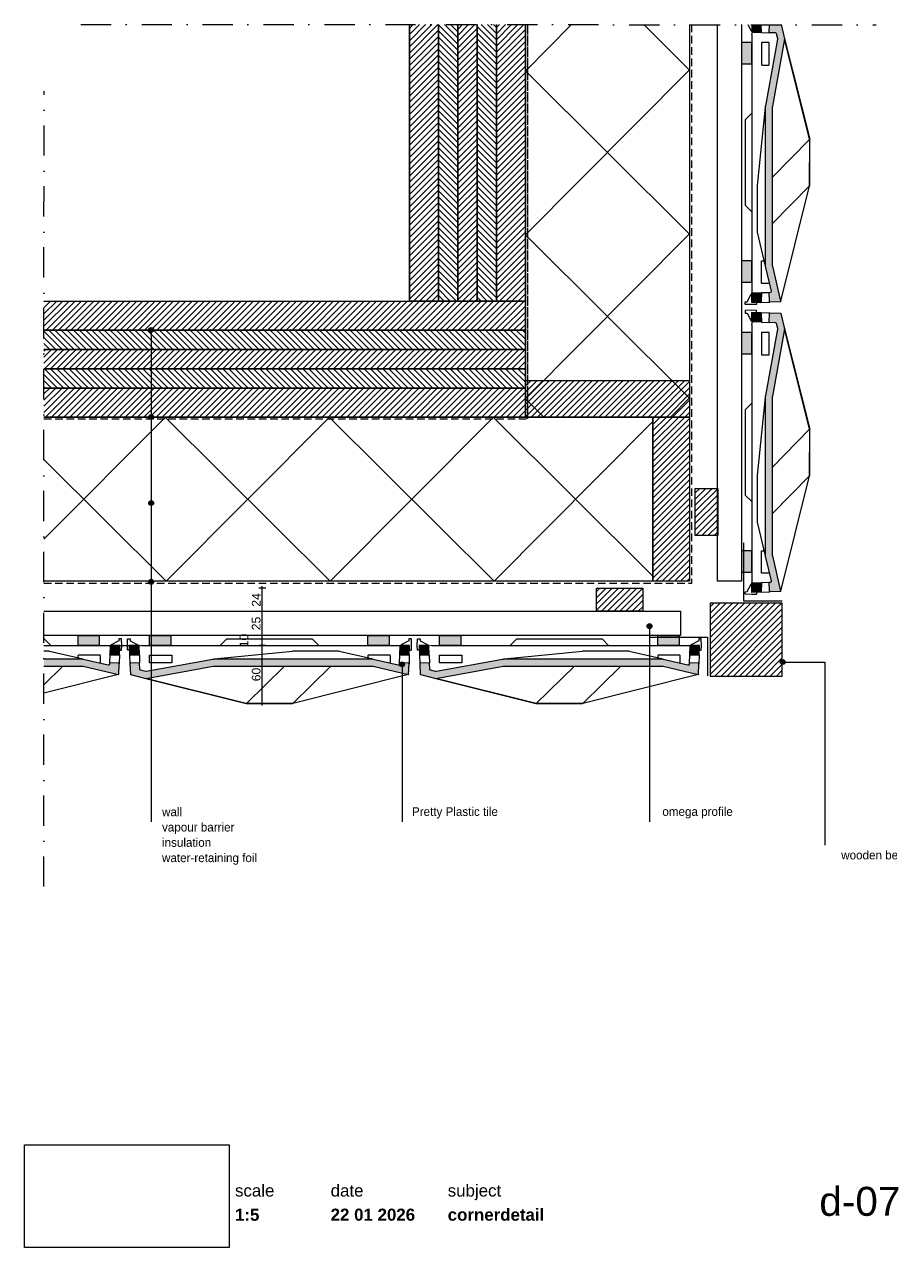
# Paper-space layout 'd-07 cornerdetail' of a CAD drawing. Header units: millimetres. Extents: x 14 to 195, y 11 to 264.
import ezdxf
from ezdxf.xclip import XClip

# ---------------------------------------------------------------- set-up
doc = ezdxf.new("R2010")
doc.units = ezdxf.units.MM
doc.header["$MEASUREMENT"] = 0
doc.header["$XCLIPFRAME"] = 0
for name, pattern in [('B0302', [12.51, 6.26, -3.125, 0, -3.125]), ('B0701', [2.3412, 1.56, -0.7812]), ('Wipeout_Contour', [1000, 0, -1000])]:
    doc.linetypes.add(name, pattern=pattern)
for name, color, linetype in [('#01', 7, 'Continuous'), ('Dim - 1_50_100', 7, 'Continuous'), ('Info - 1_50_100', 7, 'Continuous'), ('Info - 1_5_10', 7, 'Continuous'), ('Info - English', 7, 'Continuous')]:
    doc.layers.add(name, color=color, linetype=linetype)
doc.styles.add('GENERATED_STYLE_1', font='HelveticaNeue.ttc')
doc.styles.add('GENERATED_STYLE_2', font='HelveticaNeue.ttc')
doc.styles.add('GENERATED_STYLE_3', font='Helvetica.ttc')
doc.styles.add('GENERATED_STYLE_4', font='txt')
picture_1 = doc.add_image_def('image1.png', size_in_pixel=(317, 159))
pattern_1 = [(135.152, (43.01, 149.003), (16.8807, 16.9703), []), (225.152, (43.01, 149.003), (-17.0605, 16.9703), [])]
pattern_2 = [(45, (-5945.1847, 863.7563), (-0.6363961, 0.6363961), [])]
pattern_3 = [(315, (-5945.1847, 863.7563), (0.6363961, 0.6363961), [])]
pattern_4 = [(45.152, (117.376, 288.57), (-16.9703, 16.8807), []), (135.152, (117.376, 288.57), (16.9703, 17.0605), [])]

# ---------------------------------------------------------------- blocks, each defined once
blk = doc.blocks.new('Drawing_1_1', base_point=(-200, 60))
at = {"color": 2, "linetype": 'Continuous', "lineweight": 0}
for s, insert, char_height, attachment_point, style in [('\\A1;{\\pql;\\fHelvetica Neue|b0|i0|c0|p0;\\W1.000000;scale}', (57.28, 24.14), 2.5, 1, 'GENERATED_STYLE_1'), ('\\A1;{\\pql;\\fHelvetica Neue|b0|i0|c0|p0;\\W1.000000;date}', (77.08, 24.14), 2.5, 1, 'GENERATED_STYLE_1'), ('\\A1;{\\pql;\\fHelvetica Neue|b0|i0|c0|p0;\\W1.000000;subject}', (101.31, 24.14), 2.5, 1, 'GENERATED_STYLE_1'), ('\\A1;{\\pqr;\\fHelvetica Neue|b0|i0|c0|p0;\\W1.000000;d-07}', (195, 23.65), 6, 3, 'GENERATED_STYLE_1'), ('\\A1;{\\pql;\\fHelvetica Neue|b1|i0|c0|p0;\\W1.000000;1:5}', (57.28, 19.12), 2.5, 1, 'GENERATED_STYLE_2'), ('\\A1;{\\pql;\\fHelvetica Neue|b1|i0|c0|p0;\\W1.000000;22 01 2026}', (77.08, 19.14), 2.5, 1, 'GENERATED_STYLE_2'), ('\\A1;{\\pql;\\fHelvetica Neue|b1|i0|c0|p0;\\W1.000000;cornerdetail}', (101.31, 19.14), 2.5, 1, 'GENERATED_STYLE_2')]:
    blk.add_mtext(s, dxfattribs=dict(at, insert=insert, char_height=char_height, attachment_point=attachment_point, style=style))
at = {"color": 254, "linetype": 'Wipeout_Contour', "lineweight": 0, "ltscale": 174.062972}
blk.add_wipeout([(13.71, 11.09), (56.11, 11.09), (56.11, 32.35), (13.71, 32.35)], dxfattribs=at)
at = {"color": 9, "lineweight": 0}
image = blk.add_image(picture_1, insert=(13.71, 11.09), size_in_units=(42.4, 21.27), dxfattribs=at)
image.set_boundary_path([(-0.5, -0.5), (316.5, 158.5)])
blk = doc.blocks.new('Drawing_2_1', base_point=(-5945.18, 863.76))
at = {"layer": '#01', "linetype": 'Continuous', "lineweight": 0, "true_color": 0x000000}
for points in [[(39.44, 201.04), (39.47, 200.85), (39.58, 200.69), (39.75, 200.58), (39.94, 200.54), (40.13, 200.58), (40.29, 200.69), (40.4, 200.85), (40.44, 201.04), (40.4, 201.24), (40.29, 201.4), (40.13, 201.51), (39.94, 201.54), (39.75, 201.51), (39.58, 201.4), (39.47, 201.24)], [(39.44, 183), (39.47, 182.81), (39.58, 182.65), (39.75, 182.54), (39.94, 182.5), (40.13, 182.54), (40.29, 182.65), (40.4, 182.81), (40.44, 183), (40.4, 183.19), (40.29, 183.36), (40.13, 183.47), (39.94, 183.5), (39.75, 183.47), (39.58, 183.36), (39.47, 183.19)], [(39.44, 165.19), (39.47, 165), (39.58, 164.84), (39.75, 164.73), (39.94, 164.69), (40.13, 164.73), (40.29, 164.84), (40.4, 165), (40.44, 165.19), (40.4, 165.38), (40.29, 165.55), (40.13, 165.65), (39.94, 165.69), (39.75, 165.65), (39.58, 165.55), (39.47, 165.38)], [(39.44, 148.88), (39.47, 148.68), (39.58, 148.52), (39.75, 148.41), (39.94, 148.38), (40.13, 148.41), (40.29, 148.52), (40.4, 148.68), (40.44, 148.88), (40.4, 149.07), (40.29, 149.23), (40.13, 149.34), (39.94, 149.38), (39.75, 149.34), (39.58, 149.23), (39.47, 149.07)], [(142.57, 139.7), (142.61, 139.51), (142.72, 139.34), (142.88, 139.24), (143.07, 139.2), (143.26, 139.24), (143.43, 139.34), (143.54, 139.51), (143.57, 139.7), (143.54, 139.89), (143.43, 140.05), (143.26, 140.16), (143.07, 140.2), (142.88, 140.16), (142.72, 140.05), (142.61, 139.89)], [(91.35, 131.81), (91.39, 131.62), (91.5, 131.46), (91.66, 131.35), (91.85, 131.31), (92.04, 131.35), (92.2, 131.46), (92.31, 131.62), (92.35, 131.81), (92.31, 132), (92.2, 132.17), (92.04, 132.28), (91.85, 132.31), (91.66, 132.28), (91.5, 132.17), (91.39, 132)], [(170.15, 132.28), (170.19, 132.09), (170.29, 131.93), (170.46, 131.82), (170.65, 131.78), (170.84, 131.82), (171, 131.93), (171.11, 132.09), (171.15, 132.28), (171.11, 132.47), (171, 132.63), (170.84, 132.74), (170.65, 132.78), (170.46, 132.74), (170.29, 132.63), (170.19, 132.47)]]:
    blk.add_hatch(color=18, dxfattribs=at).paths.add_polyline_path(points)
at = {"layer": 'Info - 1_50_100', "linetype": 'Continuous', "lineweight": 0, "true_color": 0x000000}
h = blk.add_hatch(dxfattribs=at)
h.set_pattern_fill('310_Naaldhout__01__0001', color=18, style=0, pattern_type=2)
h.set_pattern_definition(pattern_2)
h.paths.add_polyline_path([(99.38, 264.23), (93.38, 264.23), (93.38, 207), (99.38, 207)])
h = blk.add_hatch(dxfattribs=at)
h.set_pattern_fill('310_Naaldhout__01__0001', color=18, style=0, pattern_type=2)
h.set_pattern_definition(pattern_2)
h.paths.add_polyline_path([(99.38, 264.23), (93.38, 264.23), (93.38, 207), (99.38, 207)])
h = blk.add_hatch(dxfattribs=at)
h.set_pattern_fill('310_Naaldhout__02__0001', color=18, style=0, pattern_type=2)
h.set_pattern_definition(pattern_3)
h.paths.add_polyline_path([(103.38, 264.23), (99.38, 264.23), (99.38, 207), (103.38, 207)])
h = blk.add_hatch(dxfattribs=at)
h.set_pattern_fill('310_Naaldhout__02__0001', color=18, style=0, pattern_type=2)
h.set_pattern_definition(pattern_3)
h.paths.add_polyline_path([(103.38, 264.23), (99.38, 264.23), (99.38, 207), (103.38, 207)])
h = blk.add_hatch(dxfattribs=at)
h.set_pattern_fill('310_Naaldhout__01__0001', color=18, style=0, pattern_type=2)
h.set_pattern_definition(pattern_2)
h.paths.add_polyline_path([(107.38, 264.23), (103.38, 264.23), (103.38, 207), (107.38, 207)])
h = blk.add_hatch(dxfattribs=at)
h.set_pattern_fill('310_Naaldhout__01__0001', color=18, style=0, pattern_type=2)
h.set_pattern_definition(pattern_2)
h.paths.add_polyline_path([(107.38, 264.23), (103.38, 264.23), (103.38, 207), (107.38, 207)])
h = blk.add_hatch(dxfattribs=at)
h.set_pattern_fill('310_Naaldhout__02__0001', color=18, style=0, pattern_type=2)
h.set_pattern_definition(pattern_3)
h.paths.add_polyline_path([(111.38, 264.23), (107.38, 264.23), (107.38, 207), (111.38, 207)])
h = blk.add_hatch(dxfattribs=at)
h.set_pattern_fill('310_Naaldhout__02__0001', color=18, style=0, pattern_type=2)
h.set_pattern_definition(pattern_3)
h.paths.add_polyline_path([(111.38, 264.23), (107.38, 264.23), (107.38, 207), (111.38, 207)])
h = blk.add_hatch(dxfattribs=at)
h.set_pattern_fill('310_Naaldhout__01__0001', color=18, style=0, pattern_type=2)
h.set_pattern_definition(pattern_2)
h.paths.add_polyline_path([(117.38, 264.23), (111.38, 264.23), (111.38, 207), (117.38, 207)])
h = blk.add_hatch(dxfattribs=at)
h.set_pattern_fill('310_Naaldhout__01__0001', color=18, style=0, pattern_type=2)
h.set_pattern_definition(pattern_2)
h.paths.add_polyline_path([(117.38, 264.23), (111.38, 264.23), (111.38, 207), (117.38, 207)])
h = blk.add_hatch(dxfattribs=at)
h.set_pattern_fill('415_Isolatie_ruit_0001', color=18, style=0, pattern_type=2)
h.set_pattern_definition(pattern_4)
h.paths.add_polyline_path([(151.38, 264.23), (117.38, 264.23), (117.38, 183), (151.38, 183)])
h = blk.add_hatch(dxfattribs=at)
h.set_pattern_fill('415_Isolatie_ruit_0001', color=18, style=0, pattern_type=2)
h.set_pattern_definition(pattern_4)
h.paths.add_polyline_path([(151.38, 264.23), (117.38, 264.23), (117.38, 183), (151.38, 183)])
h = blk.add_hatch(dxfattribs=at)
h.set_pattern_fill('310_Naaldhout__01__0001', color=18, style=0, pattern_type=2)
h.set_pattern_definition(pattern_2)
h.paths.add_polyline_path([(117.38, 207), (17.73, 207), (17.73, 201), (117.38, 201)])
h = blk.add_hatch(dxfattribs=at)
h.set_pattern_fill('310_Naaldhout__01__0001', color=18, style=0, pattern_type=2)
h.set_pattern_definition(pattern_2)
h.paths.add_polyline_path([(117.38, 207), (17.73, 207), (17.73, 201), (117.38, 201)])
h = blk.add_hatch(dxfattribs=at)
h.set_pattern_fill('310_Naaldhout__02__0001', color=18, style=0, pattern_type=2)
h.set_pattern_definition(pattern_3)
h.paths.add_polyline_path([(117.38, 201), (17.73, 201), (17.73, 197), (117.38, 197)])
h = blk.add_hatch(dxfattribs=at)
h.set_pattern_fill('310_Naaldhout__02__0001', color=18, style=0, pattern_type=2)
h.set_pattern_definition(pattern_3)
h.paths.add_polyline_path([(117.38, 201), (17.73, 201), (17.73, 197), (117.38, 197)])
h = blk.add_hatch(dxfattribs=at)
h.set_pattern_fill('310_Naaldhout__01__0001', color=18, style=0, pattern_type=2)
h.set_pattern_definition(pattern_2)
h.paths.add_polyline_path([(117.38, 197), (17.73, 197), (17.73, 193), (117.38, 193)])
h = blk.add_hatch(dxfattribs=at)
h.set_pattern_fill('310_Naaldhout__01__0001', color=18, style=0, pattern_type=2)
h.set_pattern_definition(pattern_2)
h.paths.add_polyline_path([(117.38, 197), (17.73, 197), (17.73, 193), (117.38, 193)])
h = blk.add_hatch(dxfattribs=at)
h.set_pattern_fill('310_Naaldhout__02__0001', color=18, style=0, pattern_type=2)
h.set_pattern_definition(pattern_3)
h.paths.add_polyline_path([(117.38, 193), (17.73, 193), (17.73, 189), (117.38, 189)])
h = blk.add_hatch(dxfattribs=at)
h.set_pattern_fill('310_Naaldhout__02__0001', color=18, style=0, pattern_type=2)
h.set_pattern_definition(pattern_3)
h.paths.add_polyline_path([(117.38, 193), (17.73, 193), (17.73, 189), (117.38, 189)])
h = blk.add_hatch(dxfattribs=at)
h.set_pattern_fill('310_Naaldhout__01__0001', color=18, style=0, pattern_type=2)
h.set_pattern_definition(pattern_2)
h.paths.add_polyline_path([(117.38, 183), (151.38, 183), (151.38, 190.6), (117.38, 190.6)])
h = blk.add_hatch(dxfattribs=at)
h.set_pattern_fill('310_Naaldhout__01__0001', color=18, style=0, pattern_type=2)
h.set_pattern_definition(pattern_2)
h.paths.add_polyline_path([(117.38, 183), (151.38, 183), (151.38, 190.6), (117.38, 190.6)])
h = blk.add_hatch(dxfattribs=at)
h.set_pattern_fill('310_Naaldhout__01__0001', color=18, style=0, pattern_type=2)
h.set_pattern_definition(pattern_2)
h.paths.add_polyline_path([(117.38, 189), (17.73, 189), (17.73, 183), (117.38, 183)])
h = blk.add_hatch(dxfattribs=at)
h.set_pattern_fill('310_Naaldhout__01__0001', color=18, style=0, pattern_type=2)
h.set_pattern_definition(pattern_2)
h.paths.add_polyline_path([(117.38, 189), (17.73, 189), (17.73, 183), (117.38, 183)])
h = blk.add_hatch(dxfattribs=at)
h.set_pattern_fill('415_Isolatie_ruit_0001', color=18, style=0, pattern_type=2)
h.set_pattern_definition(pattern_1)
h.paths.add_polyline_path([(143.78, 183), (17.73, 183), (17.73, 149), (143.78, 149)])
h = blk.add_hatch(dxfattribs=at)
h.set_pattern_fill('415_Isolatie_ruit_0001', color=18, style=0, pattern_type=2)
h.set_pattern_definition(pattern_1)
h.paths.add_polyline_path([(143.78, 183), (17.73, 183), (17.73, 149), (143.78, 149)])
h = blk.add_hatch(dxfattribs=at)
h.set_pattern_fill('310_Naaldhout__01__0001', color=18, style=0, pattern_type=2)
h.set_pattern_definition(pattern_2)
h.paths.add_polyline_path([(151.38, 149), (151.38, 183), (143.78, 183), (143.78, 149)])
h = blk.add_hatch(dxfattribs=at)
h.set_pattern_fill('310_Naaldhout__01__0001', color=18, style=0, pattern_type=2)
h.set_pattern_definition(pattern_2)
h.paths.add_polyline_path([(151.38, 149), (151.38, 183), (143.78, 183), (143.78, 149)])
at = {"layer": 'Info - 1_5_10', "linetype": 'Continuous', "lineweight": 0, "true_color": 0xd1d7d8}
for points in [[(166.18, 264.23), (164.24, 264.23), (164.24, 262.69), (166.24, 262.62)], [(167.09, 247.14), (167.09, 214.32), (167.09, 214.28), (167.1, 214.25), (167.1, 214.22), (168.32, 209.07, -0.473151), (168.13, 208.82), (167.84, 208.81), (167.91, 206.91, 0.414085), (168.01, 206.81), (170.16, 206.88, 0.473285), (170.22, 206.96), (168.5, 214.24), (168.5, 214.26), (168.49, 214.28), (168.49, 247.2), (168.49, 247.24), (168.5, 247.28), (168.5, 247.33), (171.04, 261.22), (171.04, 261.23), (171.04, 261.25), (171.04, 261.27), (170.3, 264.23), (167.9, 264.23), (167.84, 262.56), (169.18, 262.51, -0.334419), (169.37, 262.36), (169.63, 261.3), (169.64, 261.28), (169.64, 261.25), (169.64, 261.23), (169.64, 261.21), (167.12, 247.43), (167.11, 247.38), (167.11, 247.32), (167.1, 247.26), (167.1, 247.2)], [(164.24, 208.69), (164.24, 206.68), (166.07, 206.74, 0.394037), (166.17, 206.84), (166.24, 208.76)], [(166.07, 204.63), (164.24, 204.69), (164.24, 202.69), (166.24, 202.62), (166.17, 204.53, 0.394037)], [(167.09, 154.32), (167.09, 154.28), (167.1, 154.25), (167.1, 154.22), (168.32, 149.07, -0.473151), (168.13, 148.82), (167.84, 148.81), (167.91, 146.91, 0.414085), (168.01, 146.81), (170.16, 146.88, 0.473285), (170.22, 146.96), (168.5, 154.24), (168.5, 154.26), (168.49, 154.28), (168.49, 187.2), (168.49, 187.24), (168.5, 187.28), (168.5, 187.33), (171.04, 201.22), (171.04, 201.23), (171.04, 201.25), (171.04, 201.27), (170.25, 204.44, 0.334541), (170.19, 204.49), (168.01, 204.56, 0.414085), (167.9, 204.47), (167.84, 202.56), (169.18, 202.51, -0.334419), (169.37, 202.36), (169.63, 201.3), (169.64, 201.28), (169.64, 201.25), (169.64, 201.23), (169.64, 201.21), (167.12, 187.43), (167.11, 187.38), (167.11, 187.32), (167.1, 187.26), (167.1, 187.2), (167.09, 187.14)], [(164.24, 148.69), (164.24, 146.68), (166.07, 146.74, 0.394037), (166.17, 146.84), (166.24, 148.76)], [(31.42, 135.71), (31.35, 133.71), (33.27, 133.78, 0.394037), (33.36, 133.87), (33.43, 135.71)], [(35.48, 133.87, 0.394037), (35.57, 133.78), (37.49, 133.71), (37.42, 135.71), (35.41, 135.71)], [(91.42, 135.71), (91.35, 133.71), (93.27, 133.78, 0.394037), (93.36, 133.87), (93.43, 135.71)], [(95.48, 133.87, 0.394037), (95.57, 133.78), (97.49, 133.71), (97.42, 135.71), (95.41, 135.71)], [(151.42, 135.71), (151.35, 133.71), (153.27, 133.78, 0.394037), (153.36, 133.87), (153.43, 135.71)], [(25.79, 132.85), (17.73, 132.85), (17.73, 131.45), (25.82, 131.45), (25.85, 131.45), (25.87, 131.45), (33.15, 129.73, 0.473285), (33.22, 129.78), (33.3, 131.94, 0.414085), (33.2, 132.04), (31.29, 132.11), (31.28, 131.81, -0.473151), (31.04, 131.63), (25.88, 132.84), (25.85, 132.85), (25.82, 132.85)], [(85.79, 132.85), (52.96, 132.85), (52.9, 132.85), (52.85, 132.85), (52.79, 132.84), (52.73, 132.83), (52.68, 132.82), (38.9, 130.31), (38.88, 130.31), (38.85, 130.31), (38.83, 130.31), (38.81, 130.31), (37.74, 130.58, -0.334419), (37.59, 130.77), (37.55, 132.11), (35.64, 132.04, 0.414085), (35.54, 131.94), (35.62, 129.76, 0.334541), (35.66, 129.7), (38.84, 128.91), (38.86, 128.9), (38.87, 128.9), (38.88, 128.91), (52.78, 131.44), (52.82, 131.45), (52.87, 131.45), (52.91, 131.45), (85.82, 131.45), (85.85, 131.45), (85.87, 131.45), (93.15, 129.73, 0.473285), (93.22, 129.78), (93.3, 131.94, 0.414085), (93.2, 132.04), (91.29, 132.11), (91.28, 131.81, -0.473151), (91.04, 131.63), (85.88, 132.84), (85.85, 132.85), (85.82, 132.85)], [(145.79, 132.85), (112.96, 132.85), (112.9, 132.85), (112.85, 132.85), (112.79, 132.84), (112.73, 132.83), (112.68, 132.82), (98.9, 130.31), (98.88, 130.31), (98.85, 130.31), (98.83, 130.31), (98.81, 130.31), (97.74, 130.58, -0.334419), (97.59, 130.77), (97.55, 132.11), (95.64, 132.04, 0.414085), (95.54, 131.94), (95.62, 129.76, 0.334541), (95.66, 129.7), (98.84, 128.91), (98.86, 128.9), (98.87, 128.9), (98.88, 128.91), (112.78, 131.44), (112.82, 131.45), (112.87, 131.45), (112.91, 131.45), (145.82, 131.45), (145.85, 131.45), (145.87, 131.45), (153.15, 129.73, 0.473285), (153.22, 129.78), (153.3, 131.94, 0.414085), (153.2, 132.04), (151.29, 132.11), (151.28, 131.81, -0.473151), (151.04, 131.63), (145.88, 132.84), (145.85, 132.85), (145.82, 132.85)]]:
    blk.add_hatch(color=254, dxfattribs=at).paths.add_polyline_path(points)
at = {"layer": 'Info - 1_5_10', "linetype": 'Continuous', "lineweight": 0, "true_color": 0xffffff}
for points in [[(162.14, 260.51), (162.14, 256.11), (164.23, 256.11), (164.23, 260.51)], [(162.14, 215.31), (162.14, 210.91), (164.23, 210.91), (164.23, 215.31)], [(162.14, 200.51), (162.14, 196.11), (164.23, 196.11), (164.23, 200.51)], [(162.14, 155.31), (162.14, 150.91), (164.23, 150.91), (164.23, 155.31)], [(24.8, 137.81), (24.8, 135.72), (29.2, 135.72), (29.2, 137.81)], [(39.6, 137.81), (39.6, 135.72), (44, 135.72), (44, 137.81)], [(84.8, 137.81), (84.8, 135.72), (89.2, 135.72), (89.2, 137.81)], [(99.6, 137.81), (99.6, 135.72), (104, 135.72), (104, 137.81)], [(144.8, 137.81), (144.8, 135.72), (149.2, 135.72), (149.2, 137.81)]]:
    blk.add_hatch(color=7, dxfattribs=at).paths.add_polyline_path(points)
at = {"layer": 'Info - 1_5_10', "linetype": 'Continuous', "lineweight": 0, "true_color": 0x99a3a6}
h = blk.add_hatch(dxfattribs=at)
h.set_pattern_fill('310_Naaldhout__01__0001', color=253, style=0, pattern_type=2)
h.set_pattern_definition(pattern_2)
h.paths.add_polyline_path([(157.26, 168.17), (152.46, 168.17), (152.46, 158.57), (157.26, 158.57)])
h = blk.add_hatch(dxfattribs=at)
h.set_pattern_fill('310_Naaldhout__01__0001', color=253, style=0, pattern_type=2)
h.set_pattern_definition(pattern_2)
h.paths.add_polyline_path([(157.26, 168.17), (152.46, 168.17), (152.46, 158.57), (157.26, 158.57)])
h = blk.add_hatch(dxfattribs=at)
h.set_pattern_fill('310_Naaldhout__01__0001', color=253, style=0, pattern_type=2)
h.set_pattern_definition(pattern_2)
h.paths.add_polyline_path([(132.1, 142.8), (141.7, 142.8), (141.7, 147.6), (132.1, 147.6)])
h = blk.add_hatch(dxfattribs=at)
h.set_pattern_fill('310_Naaldhout__01__0001', color=253, style=0, pattern_type=2)
h.set_pattern_definition(pattern_2)
h.paths.add_polyline_path([(132.1, 142.8), (141.7, 142.8), (141.7, 147.6), (132.1, 147.6)])
h = blk.add_hatch(dxfattribs=at)
h.set_pattern_fill('310_Naaldhout__01__0001', color=253, style=0, pattern_type=2)
h.set_pattern_definition(pattern_2)
h.paths.add_polyline_path([(170.56, 144.45), (155.66, 144.45), (155.66, 129.38), (170.56, 129.38)])
at = {"layer": '#01', "color": 9, "linetype": 'Continuous', "lineweight": 0}
for p, q in [((39.94, 200.54), (39.94, 110.01)), ((39.94, 182.5), (39.94, 99.18)), ((39.94, 164.69), (39.94, 114.38)), ((39.94, 148.38), (39.94, 99.18)), ((143.07, 139.2), (143.07, 99.18)), ((91.85, 131.31), (91.85, 99.18))]:
    blk.add_line(p, q, dxfattribs=at)
at = {"layer": '#01', "color": 2, "linetype": 'B0701', "lineweight": 0, "flags": 128}
for points in [[(151.78, 264.23), (151.78, 148.57), (17.73, 148.57)], [(17.73, 182.61), (117.86, 182.6), (117.86, 264.23)], [(151.78, 264.23), (151.78, 148.57), (36.85, 148.57)], [(117.86, 182.6), (117.86, 264.23)]]:
    blk.add_lwpolyline(points, dxfattribs=at)
at = {"layer": '#01', "color": 9, "linetype": 'Continuous', "lineweight": 0, "flags": 128}
blk.add_lwpolyline([(171.15, 132.28), (179.37, 132.28), (179.37, 94.4)], dxfattribs=at)
at = {"layer": '#01', "color": 1, "linetype": 'Continuous', "lineweight": 0}
for centre in [(39.94, 201.04), (39.94, 183), (39.94, 165.19), (39.94, 148.88), (143.07, 139.7), (91.85, 131.81), (170.65, 132.28)]:
    blk.add_circle(centre, 0.5, dxfattribs=at)
at = {"layer": 'Dim - 1_50_100', "color": 1, "linetype": 'Continuous', "lineweight": 0}
for p, q in [((63.69, 147.56), (62.19, 147.56)), ((62.94, 147.56), (62.94, 147.96)), ((62.94, 142.76), (62.94, 147.56)), ((63.69, 142.76), (62.19, 142.76)), ((62.94, 137.81), (62.94, 142.76)), ((63.69, 137.81), (62.19, 137.81)), ((62.94, 135.72), (62.94, 137.81)), ((63.69, 135.72), (62.19, 135.72)), ((62.94, 123.72), (62.94, 135.72)), ((63.69, 123.72), (62.19, 123.72)), ((62.94, 123.32), (62.94, 123.72))]:
    blk.add_line(p, q, dxfattribs=at)
at = {"layer": 'Info - 1_50_100', "color": 9, "linetype": 'Continuous', "lineweight": 0, "flags": 128}
for points in [[(99.38, 264.23), (99.38, 207), (93.38, 207), (93.38, 264.23)], [(99.38, 264.23), (99.38, 207), (93.38, 207), (93.38, 264.23)], [(103.38, 264.23), (103.38, 207), (99.38, 207), (99.38, 264.23)], [(103.38, 264.23), (103.38, 207), (99.38, 207), (99.38, 264.23)], [(107.38, 264.23), (107.38, 207), (103.38, 207), (103.38, 264.23)], [(107.38, 264.23), (107.38, 207), (103.38, 207), (103.38, 264.23)], [(111.38, 264.23), (111.38, 207), (107.38, 207), (107.38, 264.23)], [(111.38, 264.23), (111.38, 207), (107.38, 207), (107.38, 264.23)], [(117.38, 264.23), (117.38, 207), (111.38, 207), (111.38, 264.23)], [(117.38, 264.23), (117.38, 207), (111.38, 207), (111.38, 264.23)], [(162.14, 264.23), (162.14, 149.02), (157.14, 149.02), (157.14, 264.23)], [(17.73, 207), (117.38, 207), (117.38, 201), (17.73, 201)], [(17.73, 207), (117.38, 207), (117.38, 201), (17.73, 201)], [(17.73, 201), (117.38, 201), (117.38, 197), (17.73, 197)], [(17.73, 201), (117.38, 201), (117.38, 197), (17.73, 197)], [(17.73, 197), (117.38, 197), (117.38, 193), (17.73, 193)], [(17.73, 197), (117.38, 197), (117.38, 193), (17.73, 193)], [(17.73, 193), (117.38, 193), (117.38, 189), (17.73, 189)], [(17.73, 193), (117.38, 193), (117.38, 189), (17.73, 189)], [(17.73, 189), (117.38, 189), (117.38, 183), (17.73, 183)], [(17.73, 189), (117.38, 189), (117.38, 183), (17.73, 183)], [(17.73, 142.8), (149.51, 142.8), (149.51, 137.81), (17.73, 137.81)]]:
    blk.add_lwpolyline(points, dxfattribs=at)
at = {"layer": 'Info - 1_50_100', "color": 4, "linetype": 'Continuous', "lineweight": 0, "flags": 128}
for points in [[(93.38, 264.23), (93.38, 207), (117.38, 207), (117.38, 264.23)], [(17.73, 207), (117.38, 207), (117.38, 183), (17.73, 183)]]:
    blk.add_lwpolyline(points, dxfattribs=at)
at = {"layer": 'Info - 1_50_100', "color": 1, "linetype": 'Continuous', "lineweight": 0, "flags": 128}
for points in [[(151.38, 264.23), (151.38, 183), (117.38, 183), (117.38, 264.23)], [(151.38, 264.23), (151.38, 183), (117.38, 183), (117.38, 264.23)], [(17.73, 183), (143.78, 183), (143.78, 149), (17.73, 149)], [(17.73, 183), (143.78, 183), (143.78, 149), (17.73, 149)]]:
    blk.add_lwpolyline(points, dxfattribs=at)
at = {"layer": 'Info - 1_50_100', "color": 9, "linetype": 'Continuous', "lineweight": 0, "flags": 128}
for points in [[(117.38, 183), (117.38, 190.6), (151.38, 190.6), (151.38, 183)], [(151.38, 149), (143.78, 149), (143.78, 183), (151.38, 183)]]:
    blk.add_lwpolyline(points, close=True, dxfattribs=at)
at = {"layer": 'Info - 1_50_100', "color": 2, "linetype": 'Continuous', "lineweight": 0, "flags": 128}
for points in [[(117.38, 183), (117.38, 190.6), (151.38, 190.6), (151.38, 183)], [(151.38, 149), (143.78, 149), (143.78, 183), (151.38, 183)]]:
    blk.add_lwpolyline(points, close=True, dxfattribs=at)
at = {"layer": 'Info - 1_5_10', "color": 9, "linetype": 'Continuous', "lineweight": 0}
for p, q in [((164.24, 262.11), (164.41, 262.68)), ((164.24, 262.11), (164.24, 208.69)), ((166.24, 262.62), (167.84, 262.56)), ((171.04, 261.28), (176.23, 240.52)), ((168.49, 232.57), (176.22, 240.47)), ((176.22, 240.47), (176.22, 230.89)), ((168.49, 222.97), (176.22, 230.86)), ((166.24, 208.76), (167.84, 208.81)), ((166.07, 206.74), (164.24, 206.68)), ((166.08, 206.74), (168.01, 206.81)), ((164.24, 202.11), (164.41, 202.68)), ((166.07, 204.63), (168.01, 204.56)), ((166.24, 202.62), (167.84, 202.56)), ((164.24, 202.11), (164.24, 148.69)), ((171.04, 201.28), (176.23, 180.52)), ((168.49, 172.57), (176.22, 180.47)), ((176.22, 180.47), (176.22, 170.89)), ((168.49, 162.97), (176.22, 170.86)), ((166.24, 148.76), (167.84, 148.81)), ((166.07, 146.74), (164.24, 146.68)), ((166.08, 146.74), (168.01, 146.81)), ((17.73, 135.71), (35.94, 135.71)), ((17.73, 135.71), (31.42, 135.71)), ((33.36, 133.87), (33.43, 135.71)), ((37.99, 135.71), (37.43, 135.54)), ((37.99, 135.71), (91.42, 135.71)), ((93.36, 133.87), (93.43, 135.71)), ((97.99, 135.71), (97.43, 135.54)), ((97.99, 135.71), (151.42, 135.71)), ((153.36, 133.87), (153.43, 135.71)), ((31.35, 133.71), (31.29, 132.11)), ((33.36, 133.87), (33.3, 131.94)), ((35.48, 133.87), (35.54, 131.94)), ((37.49, 133.71), (37.55, 132.11)), ((91.35, 133.71), (91.29, 132.11)), ((93.36, 133.87), (93.3, 131.94)), ((95.48, 133.87), (95.54, 131.94)), ((97.49, 133.71), (97.55, 132.11)), ((151.35, 133.71), (151.29, 132.11)), ((153.36, 133.87), (153.3, 131.94)), ((21.66, 131.45), (17.73, 127.6)), ((67.54, 131.45), (59.64, 123.72)), ((77.14, 131.45), (69.24, 123.72)), ((127.54, 131.45), (119.64, 123.72)), ((137.14, 131.45), (129.24, 123.72)), ((38.83, 128.91), (59.58, 123.72)), ((98.83, 128.91), (119.58, 123.72)), ((59.64, 123.72), (69.21, 123.72)), ((119.64, 123.72), (129.21, 123.72))]:
    blk.add_line(p, q, dxfattribs=at)
at = {"layer": 'Info - 1_5_10', "color": 9, "linetype": 'Continuous', "lineweight": 0, "flags": 128}
blk.add_lwpolyline([(163.43, 264.23), (164.08, 262.95), (164.24, 262.92)], dxfattribs=at)
at = {"layer": 'Info - 1_5_10', "color": 2, "linetype": 'Continuous', "lineweight": 0, "flags": 128}
blk.add_lwpolyline([(164.24, 264.23), (164.24, 262.69), (166.24, 262.62), (166.18, 264.23)], dxfattribs=at)
for points in [[(170.3, 264.23), (171.04, 261.27), (171.04, 261.25), (171.04, 261.23), (171.04, 261.22), (168.5, 247.33), (168.5, 247.28), (168.49, 247.24), (168.49, 247.2), (168.49, 214.28), (168.5, 214.26), (168.5, 214.24), (170.22, 206.96, -0.473285), (170.16, 206.88), (168.01, 206.81, -0.414085), (167.91, 206.91), (167.84, 208.81), (168.13, 208.82, 0.473151), (168.32, 209.07), (167.1, 214.22), (167.1, 214.25), (167.09, 214.28), (167.09, 214.32), (167.09, 247.14), (167.1, 247.2), (167.1, 247.26), (167.11, 247.32), (167.11, 247.38), (167.12, 247.43), (169.64, 261.21), (169.64, 261.23), (169.64, 261.25), (169.64, 261.28), (169.63, 261.3), (169.37, 262.36, 0.334419), (169.18, 262.51), (167.84, 262.56), (167.9, 264.23)], [(17.73, 131.45), (25.82, 131.45), (25.85, 131.45), (25.87, 131.45), (33.15, 129.73, 0.473285), (33.22, 129.78), (33.3, 131.94, 0.414085), (33.2, 132.04), (31.29, 132.11), (31.28, 131.81, -0.473151), (31.04, 131.63), (25.88, 132.84), (25.85, 132.85), (25.82, 132.85), (25.79, 132.85), (17.73, 132.85)]]:
    blk.add_lwpolyline(points, format="xyb", dxfattribs=at)
at = {"layer": 'Info - 1_5_10', "color": 9, "linetype": 'Continuous', "lineweight": 0, "flags": 128}
for points in [[(170.16, 206.88, 0.312132), (170.25, 206.97), (176.22, 230.85, 0.102037), (176.22, 230.9), (176.23, 240.49, 0.037171), (176.22, 240.52), (171.04, 261.25)], [(164.23, 245.88), (162.86, 244.52, 0.188266), (162.84, 244.45), (162.84, 226.93, 0.225103), (162.87, 226.85), (164.24, 225.49)], [(167.1, 214.24), (165.44, 221.25, -0.082482), (165.44, 221.3), (165.44, 230.87, -0.060953), (165.44, 230.92), (167.09, 247.14)], [(167.94, 210.67), (166.35, 210.67, -0.432265), (166.25, 210.77), (166.25, 215.24, -0.374997), (166.35, 215.33), (166.84, 215.33)], [(165.24, 206.69), (165.24, 206.4, -0.404156), (165.14, 206.3), (164.25, 206.27), (162.93, 206.32, -0.404506), (162.84, 206.42), (162.84, 206.84), (163.29, 206.86), (164.08, 208.42), (164.24, 208.45)], [(165.24, 204.69), (165.24, 204.97, 0.404156), (165.14, 205.07), (164.25, 205.1), (162.93, 205.06, 0.404506), (162.84, 204.96), (162.84, 204.53), (163.29, 204.51), (164.08, 202.95), (164.24, 202.92)], [(170.16, 146.88, 0.312132), (170.25, 146.97), (176.22, 170.85, 0.102037), (176.22, 170.9), (176.23, 180.49, 0.037171), (176.22, 180.52), (171.04, 201.25)], [(164.23, 185.88), (162.86, 184.52, 0.188266), (162.84, 184.45), (162.84, 166.93, 0.225103), (162.87, 166.85), (164.24, 165.49)], [(167.1, 154.24), (165.44, 161.25, -0.082482), (165.44, 161.3), (165.44, 170.87, -0.060953), (165.44, 170.92), (167.09, 187.14)], [(167.94, 150.67), (166.35, 150.67, -0.432265), (166.25, 150.77), (166.25, 155.24, -0.374997), (166.35, 155.33), (166.84, 155.33)], [(165.24, 146.69), (165.24, 146.4, -0.404156), (165.14, 146.3), (164.25, 146.27), (162.93, 146.32, -0.404506), (162.84, 146.42), (162.84, 146.84), (163.29, 146.86), (164.08, 148.42), (164.24, 148.45)], [(17.73, 137.11, -0.151751), (17.78, 137.07), (19.14, 135.71)], [(33.42, 134.71), (33.7, 134.71, 0.404156), (33.8, 134.81), (33.83, 135.69), (33.79, 137.01, 0.404506), (33.69, 137.11), (33.26, 137.11), (33.25, 136.65), (31.68, 135.86), (31.66, 135.71)], [(35.42, 134.71), (35.14, 134.71, -0.404156), (35.04, 134.81), (35.01, 135.69), (35.05, 137.01, -0.404506), (35.15, 137.11), (35.58, 137.11), (35.59, 136.65), (37.16, 135.86), (37.18, 135.71)], [(54.23, 135.72), (55.59, 137.08, -0.188266), (55.66, 137.11), (73.18, 137.11, -0.225103), (73.26, 137.07), (74.62, 135.71)], [(93.42, 134.71), (93.7, 134.71, 0.404156), (93.8, 134.81), (93.83, 135.69), (93.79, 137.01, 0.404506), (93.69, 137.11), (93.26, 137.11), (93.25, 136.65), (91.68, 135.86), (91.66, 135.71)], [(95.42, 134.71), (95.14, 134.71, -0.404156), (95.04, 134.81), (95.01, 135.69), (95.05, 137.01, -0.404506), (95.15, 137.11), (95.58, 137.11), (95.59, 136.65), (97.16, 135.86), (97.18, 135.71)], [(114.23, 135.72), (115.59, 137.08, -0.188266), (115.66, 137.11), (133.18, 137.11, -0.225103), (133.26, 137.07), (134.62, 135.71)], [(153.42, 134.71), (153.7, 134.71, 0.404156), (153.8, 134.81), (153.83, 135.69), (153.79, 137.01, 0.404506), (153.69, 137.11), (153.26, 137.11), (153.25, 136.65), (151.68, 135.86), (151.66, 135.71)], [(25.87, 132.85), (18.86, 134.5, 0.082482), (18.81, 134.51), (17.73, 134.51)], [(85.87, 132.85), (78.86, 134.5, 0.082482), (78.81, 134.51), (69.24, 134.51, 0.060953), (69.18, 134.5), (52.96, 132.86)], [(145.87, 132.85), (138.86, 134.5, 0.082482), (138.81, 134.51), (129.24, 134.51, 0.060953), (129.18, 134.5), (112.96, 132.86)], [(29.44, 132), (29.44, 133.6, 0.432265), (29.34, 133.69), (24.87, 133.69, 0.374997), (24.78, 133.59), (24.78, 133.1)], [(89.44, 132), (89.44, 133.6, 0.432265), (89.34, 133.69), (84.87, 133.69, 0.374997), (84.78, 133.59), (84.78, 133.1)], [(149.44, 132), (149.44, 133.6, 0.432265), (149.34, 133.69), (144.87, 133.69, 0.374997), (144.78, 133.59), (144.78, 133.1)], [(33.22, 129.78, -0.312132), (33.13, 129.69), (17.73, 125.84)], [(93.22, 129.78, -0.312132), (93.13, 129.69), (69.25, 123.72, -0.102037), (69.21, 123.72), (59.62, 123.72, -0.037171), (59.59, 123.72), (38.86, 128.91)], [(153.22, 129.78, -0.312132), (153.13, 129.69), (129.25, 123.72, -0.102037), (129.21, 123.72), (119.62, 123.72, -0.037171), (119.59, 123.72), (98.86, 128.91)]]:
    blk.add_lwpolyline(points, format="xyb", dxfattribs=at)
at = {"layer": 'Info - 1_5_10', "color": 2, "linetype": 'Continuous', "lineweight": 0, "flags": 128}
for points in [[(162.14, 260.51), (162.14, 256.11), (164.23, 256.11), (164.23, 260.51)], [(162.14, 215.31), (162.14, 210.91), (164.23, 210.91), (164.23, 215.31)], [(162.14, 200.51), (162.14, 196.11), (164.23, 196.11), (164.23, 200.51)], [(162.14, 155.31), (162.14, 150.91), (164.23, 150.91), (164.23, 155.31)], [(24.8, 137.81), (29.2, 137.81), (29.2, 135.72), (24.8, 135.72)], [(39.6, 137.81), (44, 137.81), (44, 135.72), (39.6, 135.72)], [(84.8, 137.81), (89.2, 137.81), (89.2, 135.72), (84.8, 135.72)], [(99.6, 137.81), (104, 137.81), (104, 135.72), (99.6, 135.72)], [(144.8, 137.81), (149.2, 137.81), (149.2, 135.72), (144.8, 135.72)]]:
    blk.add_lwpolyline(points, close=True, dxfattribs=at)
at = {"layer": 'Info - 1_5_10', "color": 9, "linetype": 'Continuous', "lineweight": 0, "flags": 128}
for points in [[(167.74, 260.53), (166.34, 260.53, 0.414214), (166.24, 260.4), (166.24, 255.98, 0.414214), (166.33, 255.87), (167.75, 255.87, 0.414214), (167.84, 255.97), (167.84, 260.4, 0.414214)], [(167.74, 200.53), (166.34, 200.53, 0.414214), (166.24, 200.4), (166.24, 195.98, 0.414214), (166.33, 195.87), (167.75, 195.87, 0.414214), (167.84, 195.97), (167.84, 200.4, 0.414214)], [(39.58, 132.21), (39.58, 133.61, -0.414214), (39.71, 133.71), (44.13, 133.71, -0.414214), (44.24, 133.61), (44.24, 132.2, -0.414214), (44.14, 132.11), (39.71, 132.11, -0.414214)], [(99.58, 132.21), (99.58, 133.61, -0.414214), (99.71, 133.71), (104.13, 133.71, -0.414214), (104.24, 133.61), (104.24, 132.2, -0.414214), (104.14, 132.11), (99.71, 132.11, -0.414214)]]:
    blk.add_lwpolyline(points, format="xyb", close=True, dxfattribs=at)
at = {"layer": 'Info - 1_5_10', "color": 2, "linetype": 'Continuous', "lineweight": 0, "flags": 128}
for points in [[(164.24, 208.69), (166.24, 208.76), (166.17, 206.84, -0.394037), (166.07, 206.74), (164.24, 206.68)], [(166.07, 204.63, -0.394037), (166.17, 204.53), (166.24, 202.62), (164.24, 202.69), (164.24, 204.69)], [(167.09, 154.32), (167.09, 187.14), (167.1, 187.2), (167.1, 187.26), (167.11, 187.32), (167.11, 187.38), (167.12, 187.43), (169.64, 201.21), (169.64, 201.23), (169.64, 201.25), (169.64, 201.28), (169.63, 201.3), (169.37, 202.36, 0.334419), (169.18, 202.51), (167.84, 202.56), (167.9, 204.47, -0.414085), (168.01, 204.56), (170.19, 204.49, -0.334541), (170.25, 204.44), (171.04, 201.27), (171.04, 201.25), (171.04, 201.23), (171.04, 201.22), (168.5, 187.33), (168.5, 187.28), (168.49, 187.24), (168.49, 187.2), (168.49, 154.28), (168.5, 154.26), (168.5, 154.24), (170.22, 146.96, -0.473285), (170.16, 146.88), (168.01, 146.81, -0.414085), (167.91, 146.91), (167.84, 148.81), (168.13, 148.82, 0.473151), (168.32, 149.07), (167.1, 154.22), (167.1, 154.25), (167.09, 154.28)], [(164.24, 148.69), (166.24, 148.76), (166.17, 146.84, -0.394037), (166.07, 146.74), (164.24, 146.68)], [(31.42, 135.71), (31.35, 133.71), (33.27, 133.78, 0.394037), (33.36, 133.87), (33.43, 135.71)], [(35.48, 133.87, 0.394037), (35.57, 133.78), (37.49, 133.71), (37.42, 135.71), (35.41, 135.71)], [(91.42, 135.71), (91.35, 133.71), (93.27, 133.78, 0.394037), (93.36, 133.87), (93.43, 135.71)], [(95.48, 133.87, 0.394037), (95.57, 133.78), (97.49, 133.71), (97.42, 135.71), (95.41, 135.71)], [(151.42, 135.71), (151.35, 133.71), (153.27, 133.78, 0.394037), (153.36, 133.87), (153.43, 135.71)], [(85.79, 132.85), (52.96, 132.85), (52.9, 132.85), (52.85, 132.85), (52.79, 132.84), (52.73, 132.83), (52.68, 132.82), (38.9, 130.31), (38.88, 130.31), (38.85, 130.31), (38.83, 130.31), (38.81, 130.31), (37.74, 130.58, -0.334419), (37.59, 130.77), (37.55, 132.11), (35.64, 132.04, 0.414085), (35.54, 131.94), (35.62, 129.76, 0.334541), (35.66, 129.7), (38.84, 128.91), (38.86, 128.9), (38.87, 128.9), (38.88, 128.91), (52.78, 131.44), (52.82, 131.45), (52.87, 131.45), (52.91, 131.45), (85.82, 131.45), (85.85, 131.45), (85.87, 131.45), (93.15, 129.73, 0.473285), (93.22, 129.78), (93.3, 131.94, 0.414085), (93.2, 132.04), (91.29, 132.11), (91.28, 131.81, -0.473151), (91.04, 131.63), (85.88, 132.84), (85.85, 132.85), (85.82, 132.85)], [(145.79, 132.85), (112.96, 132.85), (112.9, 132.85), (112.85, 132.85), (112.79, 132.84), (112.73, 132.83), (112.68, 132.82), (98.9, 130.31), (98.88, 130.31), (98.85, 130.31), (98.83, 130.31), (98.81, 130.31), (97.74, 130.58, -0.334419), (97.59, 130.77), (97.55, 132.11), (95.64, 132.04, 0.414085), (95.54, 131.94), (95.62, 129.76, 0.334541), (95.66, 129.7), (98.84, 128.91), (98.86, 128.9), (98.87, 128.9), (98.88, 128.91), (112.78, 131.44), (112.82, 131.45), (112.87, 131.45), (112.91, 131.45), (145.82, 131.45), (145.85, 131.45), (145.87, 131.45), (153.15, 129.73, 0.473285), (153.22, 129.78), (153.3, 131.94, 0.414085), (153.2, 132.04), (151.29, 132.11), (151.28, 131.81, -0.473151), (151.04, 131.63), (145.88, 132.84), (145.85, 132.85), (145.82, 132.85)]]:
    blk.add_lwpolyline(points, format="xyb", close=True, dxfattribs=at)
at = {"layer": 'Info - 1_5_10', "color": 1, "linetype": 'Continuous', "lineweight": 0, "flags": 128}
for points in [[(157.26, 168.17), (152.46, 168.17), (152.46, 158.57), (157.26, 158.57)], [(132.1, 142.8), (132.1, 147.6), (141.7, 147.6), (141.7, 142.8)]]:
    blk.add_lwpolyline(points, close=True, dxfattribs=at)
at = {"layer": 'Info - 1_5_10', "color": 4, "linetype": 'Continuous', "lineweight": 0, "flags": 128}
for points in [[(157.26, 168.17), (152.46, 168.17), (152.46, 158.57), (157.26, 158.57)], [(132.1, 142.8), (132.1, 147.6), (141.7, 147.6), (141.7, 142.8)], [(170.56, 144.45), (155.66, 144.45), (155.66, 129.38), (170.56, 129.38)]]:
    blk.add_lwpolyline(points, close=True, dxfattribs=at)
at = {"layer": 'Info - 1_5_10', "color": 3, "linetype": 'Continuous', "lineweight": 0, "flags": 128}
for points in [[(162.52, 156.95), (162.52, 144.95), (170.52, 144.95)], [(143.07, 137.42), (155.07, 137.42), (155.07, 129.42)]]:
    blk.add_lwpolyline(points, dxfattribs=at)
at = {"layer": 'Dim - 1_50_100', "color": 2, "linetype": 'Continuous', "lineweight": 0, "char_height": 1.8, "width": 2.8266, "attachment_point": 7, "rotation": 90, "style": 'GENERATED_STYLE_3'}
for s, insert in [('\\A1;{\\pql;\\fHelvetica|b0|i0|c0|p0;\\W1.000000;24}', (62.58, 143.74)), ('\\A1;{\\pql;\\fHelvetica|b0|i0|c0|p0;\\W1.000000;25}', (62.58, 138.87)), ('\\A1;{\\pql;\\fHelvetica|b0|i0|c0|p0;\\W1.000000;10}', (60.06, 135.35)), ('\\A1;{\\pql;\\fHelvetica|b0|i0|c0|p0;\\W1.000000;60}', (62.58, 128.31))]:
    blk.add_mtext(s, dxfattribs=dict(at, insert=insert))
at = {"layer": 'Info - English', "color": 2, "linetype": 'Continuous', "lineweight": 0, "insert": (42.18, 96.25), "char_height": 1.8, "attachment_point": 4, "line_spacing_factor": 1.05635, "style": 'GENERATED_STYLE_4'}
blk.add_mtext('\\A1;{\\pql;\\fWork Sans|b0|i0|c0|p0;\\W1.000000;wall\\P\\pql;\\fWork Sans|b0|i0|c0|p0;\\W1.000000;vapour barrier\\P\\pql;\\fWork Sans|b0|i0|c0|p0;\\W1.000000;insulation\\P\\pql;\\fWork Sans|b0|i0|c0|p0;\\W1.000000;water-retaining foil}', dxfattribs=at)
at = {"layer": 'Info - English', "color": 2, "linetype": 'Continuous', "lineweight": 0, "char_height": 1.8, "attachment_point": 4, "style": 'GENERATED_STYLE_4'}
for s, insert in [('\\A1;{\\pql;\\fWork Sans|b0|i0|c0|p0;\\W1.000000;Pretty Plastic tile }', (93.91, 101.06)), ('\\A1;{\\pql;\\fWork Sans|b0|i0|c0|p0;\\W1.000000;omega profile}', (145.73, 101.07))]:
    blk.add_mtext(s, dxfattribs=dict(at, insert=insert))
at = {"layer": 'Info - English', "color": 2, "linetype": 'Continuous', "lineweight": 0, "insert": (209.11, 89.32), "char_height": 1.8, "width": 30.8877, "attachment_point": 6, "style": 'GENERATED_STYLE_4'}
blk.add_mtext('\\A1;{\\pqr;\\fWork Sans|b0|i0|c0|p0;\\W1.000000;wooden beam 75x75mm\\P\\pqr;\\fWork Sans|b0|i0|c0|p0;\\W1.000000;\\P\\pqr;\\fWork Sans|b0|i0|c0|p0;\\W1.000000;\\P\\pqr;\\fWork Sans|b0|i0|c0|p0;\\W1.000000;}', dxfattribs=at)

psp = doc.layouts.new('d-07 cornerdetail')

# ---------------------------------------------------------------- linework, layer by layer
at = {"layer": '#01', "color": 2, "linetype": 'B0302', "lineweight": 0}
for p, q in [((25.36, 264.27), (190.01, 264.2)), ((17.69, 85.8), (17.76, 250.45))]:
    psp.add_line(p, q, dxfattribs=at)

# ---------------------------------------------------------------- block references
at = {"color": 4, "linetype": 'Continuous', "lineweight": 0}
ref = psp.add_blockref('Drawing_2_1', (-5945.18, 863.76), dxfattribs=at)
XClip(ref).set_block_clipping_path([(17.7257758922, 68.1487439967), (194.2955324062, 264.2322886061)])
ref = psp.add_blockref('Drawing_1_1', (-200, 60), dxfattribs=at)
XClip(ref).set_block_clipping_path([(-287.3178906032, -75.7273941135), (502.7286062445, 56.3449743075)])

doc.saveas('drawing.dxf')
